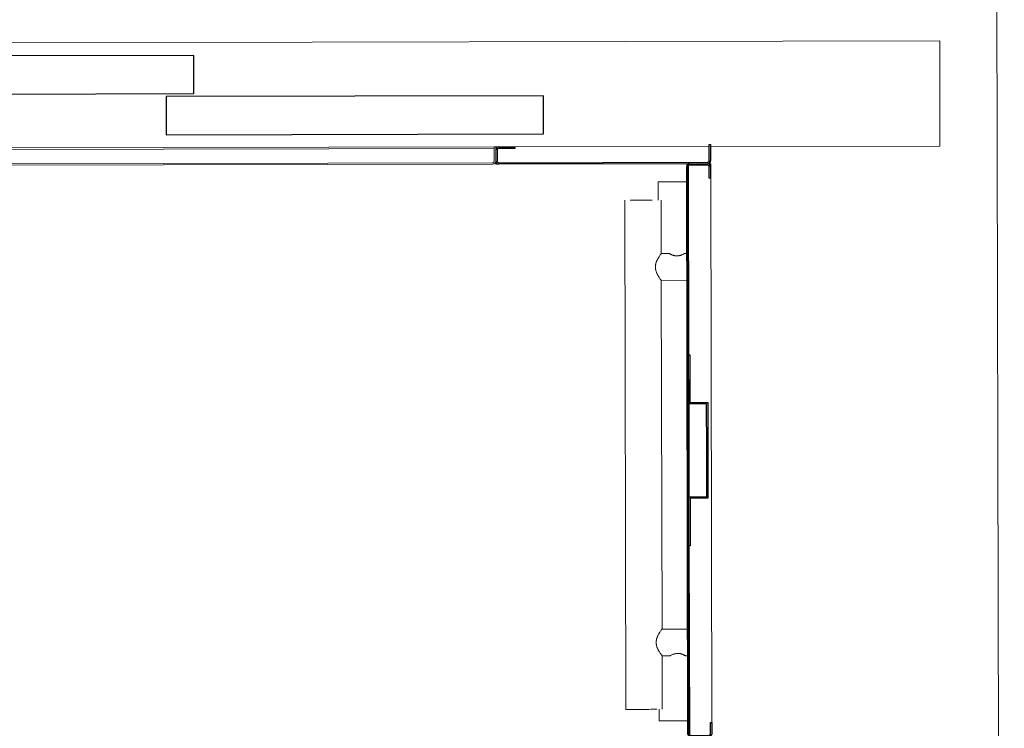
# Model space of a CAD drawing. Header units: millimetres. Extents: x 365044 to 878822, y -384447 to -241456.
# Tile 38 of 65: x 754592 to 755623, y -311268 to -310526. Entities that reach past the tile are written whole.
import ezdxf

# ---------------------------------------------------------------- set-up
doc = ezdxf.new("R2010")
doc.units = ezdxf.units.MM
for name, color, linetype, lineweight in [('A-WALL-____-MCUT', 95, 'Continuous', 18), ('Q-CASE-____-MCUT', 31, 'Continuous', 25), ('Q-CASE-____-OTLN', 31, 'Continuous', 9), ('Q-SPCQ-____-OTLN', 91, 'Continuous', 9)]:
    doc.layers.add(name, color=color, linetype=linetype, lineweight=lineweight)

# ---------------------------------------------------------------- blocks, each defined once
blk = doc.blocks.new('LAE-017 _3000 KG FREIGHT TPYE 2_ - F-FC-015-07 _0-3_-9511186-Level 0 - ARRIVALS - T2 - ARRIVALS FORECOURT')
at = {"layer": 'Q-SPCQ-____-OTLN'}
for p, q in [((700, 1600), (700, 1603)), ((703, 1600), (700, 1600)), ((900, 1597), (900, 1600)), ((925, 1600), (922, 1600)), ((925, 1597), (925, 1600)), ((925, 1015), (925, 1585))]:
    blk.add_line(p, q, dxfattribs=at)
blk = doc.blocks.new('car Panel DS 3000 - 200-9636193-Level 0 - ARRIVALS - T2 - ARRIVALS FORECOURT')
at = {"layer": 'Q-CASE-____-MCUT'}
for p, q in [((-109.5, 0), (109.5, 0)), ((-112.5, -20), (-112.5, -3)), ((-111, -3), (-111, -20)), ((109.5, -1.5), (-109.5, -1.5)), ((111, -15), (111, -3)), ((-111, -20), (-112.5, -20)), ((92.5, -16.5), (109.5, -16.5)), ((92.5, -18), (92.5, -16.5)), ((109.5, -18), (92.5, -18))]:
    blk.add_line(p, q, dxfattribs=at)
for centre, radius, start, end in [((-109.5, -3), 3, 90, 180), ((109.5, -3), 3, 360, 90), ((109.5, -15), 1.5, 270, 360), ((109.5, -15), 3, 270, 360)]:
    blk.add_arc(centre, radius, start, end, dxfattribs=at)
for centre, major_axis, start_param, end_param in [((-109.5, -3), (1.33, 0.7), 1.084237, 2.655033), ((109.5, -3), (1.5, 0.07), 6.238159, 7.808956)]:
    blk.add_ellipse(centre, major_axis=major_axis, ratio=1, start_param=start_param, end_param=end_param, dxfattribs=at)
blk = doc.blocks.new('CAR PANEL SS 3000 KG - 600-9636194-Level 0 - ARRIVALS - T2 - ARRIVALS FORECOURT')
at = {"layer": 'Q-CASE-____-MCUT'}
for p, q in [((-297, 0), (297, 0)), ((-299, -3), (-300, -3)), ((-300, -3), (-299, -3)), ((-300, -22), (-300, -3)), ((-298.5, -3), (-298.5, -22)), ((-0.6, -1), (-297, -1)), ((-297, -1), (-0.6, -1)), ((-100, -1.5), (-297, -1.5)), ((-0.6, -1.5), (-48.8, -1.5)), ((297, -1), (-0.6, -1)), ((-0.6, -1), (297, -1)), ((48.8, -1.5), (-0.6, -1.5)), ((297, -1.5), (100, -1.5)), ((298.5, -22), (298.5, -3)), ((300, -3), (299, -3)), ((299, -3), (300, -3)), ((300, -3), (300, -22)), ((-297, -23.5), (-285, -23.5)), ((-285, -25), (-297, -25)), ((-285, -23.5), (-285, -25)), ((285, -23.5), (297, -23.5)), ((285, -25), (285, -23.5)), ((297, -25), (285, -25))]:
    blk.add_line(p, q, dxfattribs=at)
for centre, radius, start, end in [((297, -3), 3, 360, 90), ((-297, -3), 3, 90, 180), ((-297, -3), 2, 90, 180), ((-297, -3), 2, 90, 180), ((-297, -3), 1.5, 90, 180), ((297, -3), 2, 360, 90), ((297, -3), 2, 360, 90), ((297, -22), 1.5, 270, 360), ((297, -22), 3, 270, 360)]:
    blk.add_arc(centre, radius, start, end, dxfattribs=at)
for centre, major_axis, start_param, end_param in [((297, -3), (1.24, 0.84), 5.687143, 7.25794), ((-297, -22), (-2.06, 2.18), 0.814516, 2.385313), ((-297, -22), (-1.18, 0.93), 0.667587, 2.238383)]:
    blk.add_ellipse(centre, major_axis=major_axis, ratio=1, start_param=start_param, end_param=end_param, dxfattribs=at)
blk = doc.blocks.new('4 PANEL DOOR 3000 - 4 PANEL DOOR 3000-9510952-Level 0 - ARRIVALS - T2 - ARRIVALS FORECOURT')
at = {"layer": 'Q-CASE-____-MCUT'}
for p, q in [((-355, 41.5), (-750, 41.5)), ((-750, 41.5), (-750, 1.5)), ((-355, 1.5), (-355, 41.5)), ((-750, 1.5), (-355, 1.5)), ((0, -1.5), (-384, -1.5)), ((-384, -1.5), (-384, -41.5)), ((-384, -41.5), (0, -41.5))]:
    blk.add_line(p, q, dxfattribs=at)
at = {"layer": 'Q-CASE-____-OTLN'}
for p, q in [((-925, 55), (-1165, 55)), ((-1165, 55), (-1165, -55)), ((-720, 55), (-923.7, 55)), ((-700, 55), (-703, 55)), ((-1165, -55), (1165, -55))]:
    blk.add_line(p, q, dxfattribs=at)
blk = doc.blocks.new('DOOR TOP 3000 1400 - 1400-9511074-Level 0 - ARRIVALS - T2 - ARRIVALS FORECOURT')
at = {"layer": 'Q-CASE-____-OTLN'}
for p, q in [((-700, -3), (-700, -18)), ((-698.5, -18), (-698.5, -3)), ((697, 0), (-697, 0)), ((-697, -1.5), (-1, -1.5)), ((-700, -18), (-698.5, -18)), ((-698.5, -16.5), (698.5, -16.5)), ((698.5, -18), (-698.5, -18))]:
    blk.add_line(p, q, dxfattribs=at)
for major_axis, start_param, end_param in [((2.67, 1.37), 1.095526, 2.666322), ((2.67, 1.37), 1.095526, 2.666322), ((1.24, 0.84), 0.974467, 2.545263), ((1.24, 0.84), 0.974467, 2.545263)]:
    blk.add_ellipse((-697, -3), major_axis=major_axis, ratio=1, start_param=start_param, end_param=end_param, dxfattribs=at)
blk = doc.blocks.new('HANDRIAL 3000 2 - 478-9636196-Level 0 - ARRIVALS - T2 - ARRIVALS FORECOURT')
at = {"layer": 'Q-CASE-____-OTLN'}
for p, q in [((266.5, 19), (-266.5, 19)), ((-266.5, -19), (-210.5, -19)), ((-210.5, -19), (-210.5, -27.4)), ((-182.5, -19), (182.5, -19)), ((-182.5, -46), (-182.5, -19)), ((182.5, -19), (182.5, -46)), ((210.5, -19), (266.5, -19)), ((210.5, -27.4), (210.5, -19)), ((-210.5, -43.4), (-210.5, -46)), ((210.5, -46), (210.5, -43.4))]:
    blk.add_line(p, q, dxfattribs=at)
for centre, start_param, end_param in [((-266.5, 0), 3.926991, 7.068601), ((266.5, 0), 0.785398, 2.100225)]:
    blk.add_ellipse(centre, major_axis=(0, 19), ratio=0.000001, start_param=start_param, end_param=end_param, dxfattribs=at)
for points, knots in [([(-210.5, -19), (-210.5, -19), (-210.3, -18.9), (-209.7, -18.4), (-208.6, -17.6), (-207.2, -16.7), (-205.8, -15.8), (-204.6, -15.1), (-203.7, -14.7), (-203.1, -14.4), (-202.3, -14.1), (-201.4, -13.7), (-200.2, -13.3), (-199.2, -13.1), (-198.4, -13), (-197.6, -12.9), (-196.5, -12.9), (-195.4, -12.9), (-194.6, -13), (-193.8, -13.1), (-192.8, -13.3), (-191.6, -13.7), (-190.7, -14.1), (-189.9, -14.4), (-189.3, -14.7), (-188.4, -15.1), (-187.2, -15.8), (-185.8, -16.7), (-184.4, -17.6), (-183.3, -18.4), (-182.7, -18.9), (-182.5, -19), (-182.5, -19)], [0, 0, 0, 0, 0.055556, 0.111111, 0.166667, 0.222222, 0.277778, 0.305556, 0.333333, 0.347222, 0.361111, 0.388889, 0.416667, 0.444444, 0.458333, 0.472222, 0.5, 0.527778, 0.541667, 0.555556, 0.583333, 0.611111, 0.638889, 0.652778, 0.666667, 0.694444, 0.722222, 0.777778, 0.833333, 0.888889, 0.944444, 1, 1, 1, 1]), ([(182.5, -19), (182.5, -19), (182.7, -18.9), (183.3, -18.4), (184.4, -17.6), (185.8, -16.7), (187.2, -15.8), (188.4, -15.1), (189.3, -14.7), (189.9, -14.4), (190.7, -14.1), (191.6, -13.7), (192.8, -13.3), (193.8, -13.1), (194.6, -13), (195.4, -12.9), (196.5, -12.9), (197.6, -12.9), (198.4, -13), (199.2, -13.1), (200.2, -13.3), (201.4, -13.7), (202.3, -14.1), (203.1, -14.4), (203.7, -14.7), (204.6, -15.1), (205.8, -15.8), (207.2, -16.7), (208.6, -17.6), (209.7, -18.4), (210.3, -18.9), (210.5, -19), (210.5, -19)], [0, 0, 0, 0, 0.055556, 0.111111, 0.166667, 0.222222, 0.277778, 0.305556, 0.333333, 0.347222, 0.361111, 0.388889, 0.416667, 0.444444, 0.458333, 0.472222, 0.5, 0.527778, 0.541667, 0.555556, 0.583333, 0.611111, 0.638889, 0.652778, 0.666667, 0.694444, 0.722222, 0.777778, 0.833333, 0.888889, 0.944444, 1, 1, 1, 1]), ([(-210.5, -27.4), (-210.5, -27.5), (-210.3, -27.8), (-209.7, -29), (-209.1, -30.3), (-208.7, -31.2), (-208.5, -32), (-208.3, -32.9), (-208.1, -33.8), (-208, -34.9), (-208, -35.8), (-208, -36.7), (-208.2, -37.5), (-208.4, -38.4), (-208.6, -39.2), (-208.8, -39.9), (-209.2, -40.8), (-209.6, -41.8), (-210.3, -43), (-210.5, -43.4), (-210.5, -43.4)], [0, 0, 0, 0, 0.111111, 0.222222, 0.277778, 0.333333, 0.361111, 0.388889, 0.444444, 0.479167, 0.513889, 0.548611, 0.583333, 0.618056, 0.652778, 0.6875, 0.722222, 0.791667, 0.861111, 1, 1, 1, 1]), ([(210.5, -27.4), (210.5, -27.5), (210.3, -27.8), (209.6, -29.1), (209.2, -30), (208.8, -31), (208.6, -31.7), (208.4, -32.5), (208.2, -33.3), (208, -34.2), (208, -35.1), (208, -36), (208.1, -37), (208.3, -38), (208.5, -38.9), (208.7, -39.7), (209.1, -40.6), (209.7, -41.9), (210.3, -43.1), (210.5, -43.4), (210.5, -43.4)], [-1, -1, -1, -1, -0.861111, -0.791667, -0.722222, -0.6875, -0.652778, -0.618056, -0.583333, -0.548611, -0.513889, -0.479167, -0.444444, -0.388889, -0.361111, -0.333333, -0.277778, -0.222222, -0.111111, 0, 0, 0, 0]), ([(-210.5, -43.4), (-210.5, -43.4), (-210.4, -43.3), (-210.2, -42.9), (-209.7, -41.9), (-209.1, -40.6), (-208.7, -39.7), (-208.5, -38.9), (-208.3, -38), (-208.1, -37), (-208, -36), (-208, -35.1), (-208, -34.4), (-208.1, -34.1), (-208.1, -34)], [0, 0, 0, 0, 0.0555556, 0.1111111, 0.2222222, 0.2777778, 0.3333333, 0.3611111, 0.3888889, 0.4444444, 0.4791667, 0.5138889, 0.5486111, 0.5555556, 0.5555556, 0.5555556, 0.5555556]), ([(210.5, -43.4), (210.5, -43.4), (210.3, -43), (209.6, -41.8), (209.2, -40.8), (208.8, -39.9), (208.6, -39.2), (208.4, -38.4), (208.2, -37.5), (208, -36.7), (208, -35.8), (208, -34.9), (208, -34.3), (208.1, -34)], [-1, -1, -1, -1, -0.8611111, -0.7916667, -0.7222222, -0.6875, -0.6527778, -0.6180556, -0.5833333, -0.5486111, -0.5138889, -0.4791667, -0.4444444, -0.4444444, -0.4444444, -0.4444444])]:
    blk.add_open_spline(points, degree=3, knots=knots, dxfattribs=at)
for points in [[(-210.2, -27.9), (-210.4, -27.6), (-210.5, -27.5), (-210.5, -27.4)], [(210.2, -27.9), (210.3, -27.8), (210.4, -27.5), (210.5, -27.4), (210.5, -27.4)]]:
    blk.add_open_spline(points, degree=3, dxfattribs=at)
blk = doc.blocks.new('BUMPER RAIL 3000 - 564-9636197-Level 0 - ARRIVALS - T2 - ARRIVALS FORECOURT')
at = {"layer": 'Q-CASE-____-OTLN'}
for p, q in [((-282, 15), (-270, 15)), ((-282, 15), (-282, -15)), ((263, 15), (282, 15)), ((282, -15), (282, 15))]:
    blk.add_line(p, q, dxfattribs=at)
blk = doc.blocks.new('STIFNER - STIFNER-9668498-Level 0 - ARRIVALS - T2 - ARRIVALS FORECOURT')
at = {"layer": 'Q-CASE-____-MCUT'}
for p, q in [((-100, 0), (-48.8, 0)), ((-100, -1.2), (-100, 0)), ((-50, -1.2), (-100, -1.2)), ((-50, -20), (-50, -1.2)), ((-48.8, 0), (-48.8, -18.8)), ((48.8, 0), (100, 0)), ((48.8, -18.8), (48.8, 0)), ((50, -1.2), (50, -20)), ((100, -1.2), (50, -1.2)), ((100, 0), (100, -1.2)), ((0, -20), (-50, -20)), ((-48.8, -18.8), (0, -18.8)), ((0, -18.8), (48.8, -18.8)), ((50, -20), (0, -20))]:
    blk.add_line(p, q, dxfattribs=at)

msp = doc.modelspace()

# ---------------------------------------------------------------- linework, layer by layer
at = {"layer": 'A-WALL-____-MCUT'}
msp.add_line((755614.7, -310359.2), (755622.9, -314229.2), dxfattribs=at)

# ---------------------------------------------------------------- block references
at = {"layer": 'Q-CASE-____-OTLN'}
for name, p, rotation in [('4 PANEL DOOR 3000 - 4 PANEL DOOR 3000-9510952-Level 0 - ARRIVALS - T2 - ARRIVALS FORECOURT', (754390.3, -310605.8), 180.12), ('DOOR TOP 3000 1400 - 1400-9511074-Level 0 - ARRIVALS - T2 - ARRIVALS FORECOURT', (754390.4, -310678.8), 180.12), ('car Panel DS 3000 - 200-9636193-Level 0 - ARRIVALS - T2 - ARRIVALS FORECOURT', (755202.9, -310677.1), 180.1200000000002), ('CAR PANEL SS 3000 KG - 600-9636194-Level 0 - ARRIVALS - T2 - ARRIVALS FORECOURT', (755291, -310976.9), 90.11999999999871), ('BUMPER RAIL 3000 - 564-9636197-Level 0 - ARRIVALS - T2 - ARRIVALS FORECOURT', (755276, -310977.9), 90.11999999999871), ('HANDRIAL 3000 2 - 478-9636196-Level 0 - ARRIVALS - T2 - ARRIVALS FORECOURT', (755245.1, -310981.5), 90.11999999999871), ('STIFNER - STIFNER-9668498-Level 0 - ARRIVALS - T2 - ARRIVALS FORECOURT', (755292.5, -310976.9), 90.11999999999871)]:
    msp.add_blockref(name, p, dxfattribs=dict(at, rotation=rotation))
at = {"layer": 'Q-SPCQ-____-OTLN', "rotation": 0.1200000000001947}
msp.add_blockref('LAE-017 _3000 KG FREIGHT TPYE 2_ - F-FC-015-07 _0-3_-9511186-Level 0 - ARRIVALS - T2 - ARRIVALS FORECOURT', (754393.8, -312278.8), dxfattribs=at)

doc.saveas('drawing.dxf')
